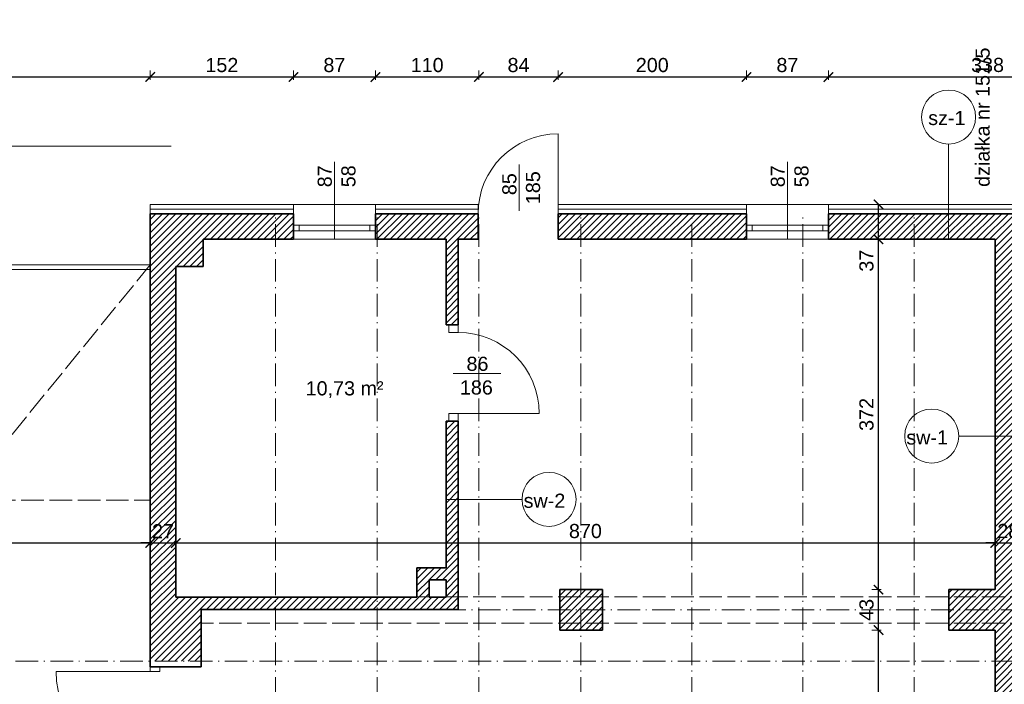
# Model space of a CAD drawing. Header units: millimetres. Extents: x 94902 to 117211, y 64708 to 93779.
# Tile 11 of 37: x 108087 to 109132, y 73190 to 73895. Entities that reach past the tile are written whole.
import ezdxf

# ---------------------------------------------------------------- set-up
doc = ezdxf.new("R2010")
doc.units = ezdxf.units.MM
doc.header["$MEASUREMENT"] = 0
doc.linetypes.add('ACAD_ISO02W100', pattern=[15, 12, -3])
doc.linetypes.add('ACAD_ISO10W100', pattern=[18.5, 12, -3, 0.5, -3])
doc.layers.get('0').update_dxf_attribs({"color": 2, "lineweight": 35})
doc.layers.get('Defpoints').update_dxf_attribs({"color": 2})
for name, color, linetype, lineweight in [('Cienkie', 3, 'Continuous', 5), ('kreskowanie', 4, 'Continuous', 5), ('OCIEPLENIE', 252, 'BATTING', 0), ('Osie', 6, 'ACAD_ISO10W100', 5), ('Przerywane', 1, 'ACAD_ISO02W100', 0), ('Wymiary', 7, 'Continuous', 5), ('ściany', 2, 'Continuous', 35)]:
    doc.layers.add(name, color=color, linetype=linetype, lineweight=lineweight)
doc.layers.add('Opisy', color=7, linetype='Continuous')
doc.styles.add('magda', font='times.ttf', dxfattribs={"height": 15})
doc.styles.get("Standard").update_dxf_attribs({"font": 'arial.ttf'})
doc.linetypes.add('BATTING', pattern='A,0.0001,-0.1,[134,ltypeshp.shx,S=0.1,R=0,X=-0.1,Y=0],-0.2,[134,ltypeshp.shx,S=0.1,R=180,X=0.1,Y=0],-0.1', length=0.4001)
doc.dimstyles.new('ISO-25', dxfattribs={"dimtxt": 20, "dimasz": 20, "dimexe": 10, "dimexo": 5, "dimgap": 5, "dimtad": 1, "dimdsep": 46, "dimtxsty": 'Standard', "dimcen": 2.5, "dimadec": 0, "dimazin": 0, "dimtfac": 1, "dimtix": 1, "dimtmove": 0, "dimatfit": 3, "dimfxl": 1, "dimarcsym": 0})

# ---------------------------------------------------------------- blocks, each defined once
blk = doc.blocks.new('_ArchTick')
at = {"color": 0, "linetype": 'ByBlock', "const_width": 0.15}
blk.add_lwpolyline([(-0.5, -0.5), (0.5, 0.5)], dxfattribs=at)
blk = doc.blocks.new('*D438')
at = {"layer": 'Defpoints', "color": 0, "ltscale": 2, "transparency": 16777216}
for p in [(108225.5, 73339.9), (106845.5, 73288.1), (108225.5, 73261.1)]:
    blk.add_point(p, dxfattribs=at)
at = {"layer": 'Wymiary', "color": 0, "lineweight": 5, "ltscale": 2, "transparency": 16777216}
for p, q in [((106845.5, 73336.9), (106845.5, 73346.9)), ((108225.5, 73336.9), (108225.5, 73346.9))]:
    blk.add_line(p, q, dxfattribs=at)
at = {"layer": 'Wymiary', "color": 0, "lineweight": -2, "ltscale": 2, "transparency": 16777216}
blk.add_line((106845.5, 73339.9), (108225.5, 73339.9), dxfattribs=at)
at = {"layer": 'Wymiary', "color": 0, "lineweight": -2, "ltscale": 2, "transparency": 16777216, "xscale": 10, "yscale": 10, "zscale": 10, "rotation": 180}
blk.add_blockref('_ArchTick', (106845.5, 73339.9), dxfattribs=at)
at = {"layer": 'Wymiary', "color": 0, "lineweight": -2, "ltscale": 2, "transparency": 16777216, "xscale": 10, "yscale": 10, "zscale": 10}
blk.add_blockref('_ArchTick', (108225.5, 73339.9), dxfattribs=at)
at = {"layer": 'Wymiary', "color": 0, "ltscale": 2, "transparency": 16777216, "insert": (107535.5, 73352.5), "char_height": 15, "attachment_point": 5}
blk.add_mtext('1380', dxfattribs=at)
blk = doc.blocks.new('*D439')
at = {"layer": 'Defpoints', "color": 0, "ltscale": 2, "transparency": 16777216}
for p in [(108252.5, 73339.9), (108252.5, 73329.1), (108225.5, 73261.1)]:
    blk.add_point(p, dxfattribs=at)
at = {"layer": 'Wymiary', "color": 0, "lineweight": 5, "ltscale": 2, "transparency": 16777216}
for p, q in [((108225.5, 73336.9), (108225.5, 73346.9)), ((108252.5, 73336.9), (108252.5, 73346.9))]:
    blk.add_line(p, q, dxfattribs=at)
at = {"layer": 'Wymiary', "color": 0, "lineweight": -2, "ltscale": 2, "transparency": 16777216}
for p, q in [((108225.5, 73339.9), (108215.5, 73339.9)), ((108225.5, 73339.9), (108252.5, 73339.9)), ((108252.5, 73339.9), (108262.5, 73339.9))]:
    blk.add_line(p, q, dxfattribs=at)
at = {"layer": 'Wymiary', "color": 0, "lineweight": -2, "ltscale": 2, "transparency": 16777216, "xscale": 10, "yscale": 10, "zscale": 10}
blk.add_blockref('_ArchTick', (108225.5, 73339.9), dxfattribs=at)
at = {"layer": 'Wymiary', "color": 0, "lineweight": -2, "ltscale": 2, "transparency": 16777216, "xscale": 10, "yscale": 10, "zscale": 10, "rotation": 180}
blk.add_blockref('_ArchTick', (108252.5, 73339.9), dxfattribs=at)
at = {"layer": 'Wymiary', "color": 0, "ltscale": 2, "transparency": 16777216, "insert": (108239, 73352.4), "char_height": 15, "attachment_point": 5}
blk.add_mtext('27', dxfattribs=at)
blk = doc.blocks.new('*D440')
at = {"layer": 'Defpoints', "color": 0, "ltscale": 2, "transparency": 16777216}
for p in [(109122.5, 73339.9), (109122.5, 73337.1), (108252.5, 73329.1)]:
    blk.add_point(p, dxfattribs=at)
at = {"layer": 'Wymiary', "color": 0, "lineweight": 5, "ltscale": 2, "transparency": 16777216}
for p, q in [((108252.5, 73336.9), (108252.5, 73346.9)), ((109122.5, 73339.9), (109122.5, 73346.9))]:
    blk.add_line(p, q, dxfattribs=at)
at = {"layer": 'Wymiary', "color": 0, "lineweight": -2, "ltscale": 2, "transparency": 16777216}
blk.add_line((108252.5, 73339.9), (109122.5, 73339.9), dxfattribs=at)
at = {"layer": 'Wymiary', "color": 0, "lineweight": -2, "ltscale": 2, "transparency": 16777216, "xscale": 10, "yscale": 10, "zscale": 10, "rotation": 180}
blk.add_blockref('_ArchTick', (108252.5, 73339.9), dxfattribs=at)
at = {"layer": 'Wymiary', "color": 0, "lineweight": -2, "ltscale": 2, "transparency": 16777216, "xscale": 10, "yscale": 10, "zscale": 10}
blk.add_blockref('_ArchTick', (109122.5, 73339.9), dxfattribs=at)
at = {"layer": 'Wymiary', "color": 0, "ltscale": 2, "transparency": 16777216, "insert": (108687.5, 73352.5), "char_height": 15, "attachment_point": 5}
blk.add_mtext('870', dxfattribs=at)
blk = doc.blocks.new('*D441')
at = {"layer": 'Defpoints', "color": 0, "ltscale": 2, "transparency": 16777216}
for p in [(109122.5, 73337.1), (109150.5, 73342.1), (109150.5, 73339.9)]:
    blk.add_point(p, dxfattribs=at)
at = {"layer": 'Wymiary', "color": 0, "lineweight": 5, "ltscale": 2, "transparency": 16777216}
for p, q in [((109122.5, 73339.9), (109122.5, 73346.9)), ((109150.5, 73339.9), (109150.5, 73332.9))]:
    blk.add_line(p, q, dxfattribs=at)
at = {"layer": 'Wymiary', "color": 0, "lineweight": -2, "ltscale": 2, "transparency": 16777216}
for p, q in [((109122.5, 73339.9), (109112.5, 73339.9)), ((109122.5, 73339.9), (109150.5, 73339.9)), ((109150.5, 73339.9), (109160.5, 73339.9))]:
    blk.add_line(p, q, dxfattribs=at)
at = {"layer": 'Wymiary', "color": 0, "lineweight": -2, "ltscale": 2, "transparency": 16777216, "xscale": 10, "yscale": 10, "zscale": 10}
blk.add_blockref('_ArchTick', (109122.5, 73339.9), dxfattribs=at)
at = {"layer": 'Wymiary', "color": 0, "lineweight": -2, "ltscale": 2, "transparency": 16777216, "xscale": 10, "yscale": 10, "zscale": 10, "rotation": 180}
blk.add_blockref('_ArchTick', (109150.5, 73339.9), dxfattribs=at)
at = {"layer": 'Wymiary', "color": 0, "ltscale": 2, "transparency": 16777216, "insert": (109136.5, 73352.5), "char_height": 15, "attachment_point": 5}
blk.add_mtext('28', dxfattribs=at)
blk = doc.blocks.new('*D489')
at = {"layer": 'Defpoints', "color": 0, "ltscale": 2, "transparency": 16777216}
for p in [(106820.5, 86982.7), (109522.5, 86814.4), (109522.5, 73339.9)]:
    blk.add_point(p, dxfattribs=at)
at = {"layer": 'Wymiary', "color": 0, "lineweight": 5, "ltscale": 2, "transparency": 16777216}
for p, q in [((106820.5, 86817.4), (106820.5, 86807.4)), ((109522.5, 86811.4), (109522.5, 86821.4))]:
    blk.add_line(p, q, dxfattribs=at)
at = {"layer": 'Wymiary', "color": 0, "lineweight": -2, "ltscale": 2, "transparency": 16777216}
blk.add_line((106820.5, 86814.4), (109522.5, 86814.4), dxfattribs=at)
at = {"layer": 'Wymiary', "color": 0, "lineweight": -2, "ltscale": 2, "transparency": 16777216, "xscale": 10, "yscale": 10, "zscale": 10, "rotation": 180}
blk.add_blockref('_ArchTick', (106820.5, 86814.4), dxfattribs=at)
at = {"layer": 'Wymiary', "color": 0, "lineweight": -2, "ltscale": 2, "transparency": 16777216, "xscale": 10, "yscale": 10, "zscale": 10}
blk.add_blockref('_ArchTick', (109522.5, 86814.4), dxfattribs=at)
at = {"layer": 'Wymiary', "color": 0, "ltscale": 2, "transparency": 16777216, "insert": (108171.5, 86827.1), "char_height": 15, "attachment_point": 5}
blk.add_mtext('2702', dxfattribs=at)
blk = doc.blocks.new('*D493')
at = {"layer": 'Defpoints', "color": 0, "ltscale": 2, "transparency": 16777216}
for p in [(108998.7, 73247.4), (109073.5, 73247.4), (108945.5, 72766.4)]:
    blk.add_point(p, dxfattribs=at)
at = {"layer": 'Wymiary', "color": 0, "lineweight": 5, "ltscale": 2, "transparency": 16777216}
for p, q in [((109001.7, 73247.4), (108991.7, 73247.4)), ((108995.7, 72766.4), (109005.7, 72766.4))]:
    blk.add_line(p, q, dxfattribs=at)
at = {"layer": 'Wymiary', "color": 0, "lineweight": -2, "ltscale": 2, "transparency": 16777216}
blk.add_line((108998.7, 72766.4), (108998.7, 73247.4), dxfattribs=at)
at = {"layer": 'Wymiary', "color": 0, "lineweight": -2, "ltscale": 2, "transparency": 16777216, "xscale": 10, "yscale": 10, "zscale": 10}
for p, rotation in [((108998.7, 73247.4), 90), ((108998.7, 72766.4), 270)]:
    blk.add_blockref('_ArchTick', p, dxfattribs=dict(at, rotation=rotation))
at = {"layer": 'Wymiary', "color": 0, "ltscale": 2, "transparency": 16777216, "insert": (108986, 73006.9), "char_height": 15, "attachment_point": 5, "rotation": 90}
blk.add_mtext('481', dxfattribs=at)
blk = doc.blocks.new('*D494')
at = {"layer": 'Defpoints', "color": 0, "ltscale": 2, "transparency": 16777216}
for p in [(108998.7, 73290.4), (109073.5, 73290.4), (109073.5, 73247.4)]:
    blk.add_point(p, dxfattribs=at)
at = {"layer": 'Wymiary', "color": 0, "lineweight": 5, "ltscale": 2, "transparency": 16777216}
for p, q in [((109001.7, 73290.4), (108991.7, 73290.4)), ((109001.7, 73247.4), (108991.7, 73247.4))]:
    blk.add_line(p, q, dxfattribs=at)
at = {"layer": 'Wymiary', "color": 0, "lineweight": -2, "ltscale": 2, "transparency": 16777216}
blk.add_line((108998.7, 73247.4), (108998.7, 73290.4), dxfattribs=at)
at = {"layer": 'Wymiary', "color": 0, "lineweight": -2, "ltscale": 2, "transparency": 16777216, "xscale": 10, "yscale": 10, "zscale": 10}
for p, rotation in [((108998.7, 73290.4), 90), ((108998.7, 73247.4), 270)]:
    blk.add_blockref('_ArchTick', p, dxfattribs=dict(at, rotation=rotation))
at = {"layer": 'Wymiary', "color": 0, "ltscale": 2, "transparency": 16777216, "insert": (108986, 73268.9), "char_height": 15, "attachment_point": 5, "rotation": 90}
blk.add_mtext('43', dxfattribs=at)
blk = doc.blocks.new('*D495')
at = {"layer": 'Defpoints', "color": 0, "ltscale": 2, "transparency": 16777216}
for p in [(108998.7, 73662.4), (109122.5, 73662.4), (109073.5, 73290.4)]:
    blk.add_point(p, dxfattribs=at)
at = {"layer": 'Wymiary', "color": 0, "lineweight": 5, "ltscale": 2, "transparency": 16777216}
for p, q in [((109001.7, 73662.4), (108991.7, 73662.4)), ((109001.7, 73290.4), (108991.7, 73290.4))]:
    blk.add_line(p, q, dxfattribs=at)
at = {"layer": 'Wymiary', "color": 0, "lineweight": -2, "ltscale": 2, "transparency": 16777216}
blk.add_line((108998.7, 73290.4), (108998.7, 73662.4), dxfattribs=at)
at = {"layer": 'Wymiary', "color": 0, "lineweight": -2, "ltscale": 2, "transparency": 16777216, "xscale": 10, "yscale": 10, "zscale": 10}
for p, rotation in [((108998.7, 73662.4), 90), ((108998.7, 73290.4), 270)]:
    blk.add_blockref('_ArchTick', p, dxfattribs=dict(at, rotation=rotation))
at = {"layer": 'Wymiary', "color": 0, "ltscale": 2, "transparency": 16777216, "insert": (108986, 73476.4), "char_height": 15, "attachment_point": 5, "rotation": 90}
blk.add_mtext('372', dxfattribs=at)
blk = doc.blocks.new('*D496')
at = {"layer": 'Defpoints', "color": 0, "ltscale": 2, "transparency": 16777216}
for p in [(108998.7, 73699.4), (109073.2, 73699.4), (109122.5, 73662.4)]:
    blk.add_point(p, dxfattribs=at)
at = {"layer": 'Wymiary', "color": 0, "lineweight": 5, "ltscale": 2, "transparency": 16777216}
for p, q in [((109001.7, 73699.4), (108991.7, 73699.4)), ((109001.7, 73662.4), (108991.7, 73662.4))]:
    blk.add_line(p, q, dxfattribs=at)
at = {"layer": 'Wymiary', "color": 0, "lineweight": -2, "ltscale": 2, "transparency": 16777216}
blk.add_line((108998.7, 73662.4), (108998.7, 73699.4), dxfattribs=at)
at = {"layer": 'Wymiary', "color": 0, "lineweight": -2, "ltscale": 2, "transparency": 16777216, "xscale": 10, "yscale": 10, "zscale": 10}
for p, rotation in [((108998.7, 73699.4), 90), ((108998.7, 73662.4), 270)]:
    blk.add_blockref('_ArchTick', p, dxfattribs=dict(at, rotation=rotation))
at = {"layer": 'Wymiary', "color": 0, "ltscale": 2, "transparency": 16777216, "insert": (108986, 73639.6), "char_height": 15, "attachment_point": 5, "rotation": 90}
blk.add_mtext('37', dxfattribs=at)
blk = doc.blocks.new('*D576')
at = {"layer": 'Defpoints', "color": 0, "ltscale": 2, "transparency": 16777216}
for p in [(108225.5, 73834.6), (107818.5, 73699.4), (108225.5, 73689.4)]:
    blk.add_point(p, dxfattribs=at)
at = {"layer": 'Wymiary', "color": 0, "lineweight": 5, "ltscale": 2, "transparency": 16777216}
for p, q in [((107818.5, 73831.6), (107818.5, 73841.6)), ((108225.5, 73831.6), (108225.5, 73841.6))]:
    blk.add_line(p, q, dxfattribs=at)
at = {"layer": 'Wymiary', "color": 0, "lineweight": -2, "ltscale": 2, "transparency": 16777216}
blk.add_line((107818.5, 73834.6), (108225.5, 73834.6), dxfattribs=at)
at = {"layer": 'Wymiary', "color": 0, "lineweight": -2, "ltscale": 2, "transparency": 16777216, "xscale": 10, "yscale": 10, "zscale": 10, "rotation": 180}
blk.add_blockref('_ArchTick', (107818.5, 73834.6), dxfattribs=at)
at = {"layer": 'Wymiary', "color": 0, "lineweight": -2, "ltscale": 2, "transparency": 16777216, "xscale": 10, "yscale": 10, "zscale": 10}
blk.add_blockref('_ArchTick', (108225.5, 73834.6), dxfattribs=at)
at = {"layer": 'Wymiary', "color": 0, "ltscale": 2, "transparency": 16777216, "insert": (108022, 73847.2), "char_height": 15, "attachment_point": 5}
blk.add_mtext('407', dxfattribs=at)
blk = doc.blocks.new('*D577')
at = {"layer": 'Defpoints', "color": 0, "ltscale": 2, "transparency": 16777216}
for p in [(108377.5, 73834.6), (108377.5, 73699.4), (108225.5, 73689.4)]:
    blk.add_point(p, dxfattribs=at)
at = {"layer": 'Wymiary', "color": 0, "lineweight": 5, "ltscale": 2, "transparency": 16777216}
for p, q in [((108225.5, 73831.6), (108225.5, 73841.6)), ((108377.5, 73831.6), (108377.5, 73841.6))]:
    blk.add_line(p, q, dxfattribs=at)
at = {"layer": 'Wymiary', "color": 0, "lineweight": -2, "ltscale": 2, "transparency": 16777216}
blk.add_line((108225.5, 73834.6), (108377.5, 73834.6), dxfattribs=at)
at = {"layer": 'Wymiary', "color": 0, "lineweight": -2, "ltscale": 2, "transparency": 16777216, "xscale": 10, "yscale": 10, "zscale": 10, "rotation": 180}
blk.add_blockref('_ArchTick', (108225.5, 73834.6), dxfattribs=at)
at = {"layer": 'Wymiary', "color": 0, "lineweight": -2, "ltscale": 2, "transparency": 16777216, "xscale": 10, "yscale": 10, "zscale": 10}
blk.add_blockref('_ArchTick', (108377.5, 73834.6), dxfattribs=at)
at = {"layer": 'Wymiary', "color": 0, "ltscale": 2, "transparency": 16777216, "insert": (108301.5, 73847.2), "char_height": 15, "attachment_point": 5}
blk.add_mtext('152', dxfattribs=at)
blk = doc.blocks.new('*D578')
at = {"layer": 'Defpoints', "color": 0, "ltscale": 2, "transparency": 16777216}
for p in [(108464.5, 73834.6), (108377.5, 73699.4), (108464.5, 73694.4)]:
    blk.add_point(p, dxfattribs=at)
at = {"layer": 'Wymiary', "color": 0, "lineweight": 5, "ltscale": 2, "transparency": 16777216}
for p, q in [((108377.5, 73831.6), (108377.5, 73841.6)), ((108464.5, 73831.6), (108464.5, 73841.6))]:
    blk.add_line(p, q, dxfattribs=at)
at = {"layer": 'Wymiary', "color": 0, "lineweight": -2, "ltscale": 2, "transparency": 16777216}
blk.add_line((108377.5, 73834.6), (108464.5, 73834.6), dxfattribs=at)
at = {"layer": 'Wymiary', "color": 0, "lineweight": -2, "ltscale": 2, "transparency": 16777216, "xscale": 10, "yscale": 10, "zscale": 10, "rotation": 180}
blk.add_blockref('_ArchTick', (108377.5, 73834.6), dxfattribs=at)
at = {"layer": 'Wymiary', "color": 0, "lineweight": -2, "ltscale": 2, "transparency": 16777216, "xscale": 10, "yscale": 10, "zscale": 10}
blk.add_blockref('_ArchTick', (108464.5, 73834.6), dxfattribs=at)
at = {"layer": 'Wymiary', "color": 0, "ltscale": 2, "transparency": 16777216, "insert": (108421, 73847.2), "char_height": 15, "attachment_point": 5}
blk.add_mtext('87', dxfattribs=at)
blk = doc.blocks.new('*D579')
at = {"layer": 'Defpoints', "color": 0, "ltscale": 2, "transparency": 16777216}
for p in [(108574.5, 73834.6), (108464.5, 73694.4), (108574.5, 73689.4)]:
    blk.add_point(p, dxfattribs=at)
at = {"layer": 'Wymiary', "color": 0, "lineweight": 5, "ltscale": 2, "transparency": 16777216}
for p, q in [((108464.5, 73831.6), (108464.5, 73841.6)), ((108574.5, 73831.6), (108574.5, 73841.6))]:
    blk.add_line(p, q, dxfattribs=at)
at = {"layer": 'Wymiary', "color": 0, "lineweight": -2, "ltscale": 2, "transparency": 16777216}
blk.add_line((108464.5, 73834.6), (108574.5, 73834.6), dxfattribs=at)
at = {"layer": 'Wymiary', "color": 0, "lineweight": -2, "ltscale": 2, "transparency": 16777216, "xscale": 10, "yscale": 10, "zscale": 10, "rotation": 180}
blk.add_blockref('_ArchTick', (108464.5, 73834.6), dxfattribs=at)
at = {"layer": 'Wymiary', "color": 0, "lineweight": -2, "ltscale": 2, "transparency": 16777216, "xscale": 10, "yscale": 10, "zscale": 10}
blk.add_blockref('_ArchTick', (108574.5, 73834.6), dxfattribs=at)
at = {"layer": 'Wymiary', "color": 0, "ltscale": 2, "transparency": 16777216, "insert": (108519.5, 73847.2), "char_height": 15, "attachment_point": 5}
blk.add_mtext('110', dxfattribs=at)
blk = doc.blocks.new('*D580')
at = {"layer": 'Defpoints', "color": 0, "ltscale": 2, "transparency": 16777216}
for p in [(108658.5, 73834.6), (108574.5, 73689.4), (108658.5, 73689.4)]:
    blk.add_point(p, dxfattribs=at)
at = {"layer": 'Wymiary', "color": 0, "lineweight": 5, "ltscale": 2, "transparency": 16777216}
for p, q in [((108574.5, 73831.6), (108574.5, 73841.6)), ((108658.5, 73831.6), (108658.5, 73841.6))]:
    blk.add_line(p, q, dxfattribs=at)
at = {"layer": 'Wymiary', "color": 0, "lineweight": -2, "ltscale": 2, "transparency": 16777216}
blk.add_line((108574.5, 73834.6), (108658.5, 73834.6), dxfattribs=at)
at = {"layer": 'Wymiary', "color": 0, "lineweight": -2, "ltscale": 2, "transparency": 16777216, "xscale": 10, "yscale": 10, "zscale": 10, "rotation": 180}
blk.add_blockref('_ArchTick', (108574.5, 73834.6), dxfattribs=at)
at = {"layer": 'Wymiary', "color": 0, "lineweight": -2, "ltscale": 2, "transparency": 16777216, "xscale": 10, "yscale": 10, "zscale": 10}
blk.add_blockref('_ArchTick', (108658.5, 73834.6), dxfattribs=at)
at = {"layer": 'Wymiary', "color": 0, "ltscale": 2, "transparency": 16777216, "insert": (108616.5, 73847.2), "char_height": 15, "attachment_point": 5}
blk.add_mtext('84', dxfattribs=at)
blk = doc.blocks.new('*D581')
at = {"layer": 'Defpoints', "color": 0, "ltscale": 2, "transparency": 16777216}
for p in [(108858.5, 73834.6), (108658.5, 73689.4), (108858.5, 73689.4)]:
    blk.add_point(p, dxfattribs=at)
at = {"layer": 'Wymiary', "color": 0, "lineweight": 5, "ltscale": 2, "transparency": 16777216}
for p, q in [((108658.5, 73831.6), (108658.5, 73841.6)), ((108858.5, 73831.6), (108858.5, 73841.6))]:
    blk.add_line(p, q, dxfattribs=at)
at = {"layer": 'Wymiary', "color": 0, "lineweight": -2, "ltscale": 2, "transparency": 16777216}
blk.add_line((108658.5, 73834.6), (108858.5, 73834.6), dxfattribs=at)
at = {"layer": 'Wymiary', "color": 0, "lineweight": -2, "ltscale": 2, "transparency": 16777216, "xscale": 10, "yscale": 10, "zscale": 10, "rotation": 180}
blk.add_blockref('_ArchTick', (108658.5, 73834.6), dxfattribs=at)
at = {"layer": 'Wymiary', "color": 0, "lineweight": -2, "ltscale": 2, "transparency": 16777216, "xscale": 10, "yscale": 10, "zscale": 10}
blk.add_blockref('_ArchTick', (108858.5, 73834.6), dxfattribs=at)
at = {"layer": 'Wymiary', "color": 0, "ltscale": 2, "transparency": 16777216, "insert": (108758.5, 73847.2), "char_height": 15, "attachment_point": 5}
blk.add_mtext('200', dxfattribs=at)
blk = doc.blocks.new('*D582')
at = {"layer": 'Defpoints', "color": 0, "ltscale": 2, "transparency": 16777216}
for p in [(108945.5, 73834.6), (108858.5, 73689.4), (108945.5, 73689.4)]:
    blk.add_point(p, dxfattribs=at)
at = {"layer": 'Wymiary', "color": 0, "lineweight": 5, "ltscale": 2, "transparency": 16777216}
for p, q in [((108858.5, 73831.6), (108858.5, 73841.6)), ((108945.5, 73831.6), (108945.5, 73841.6))]:
    blk.add_line(p, q, dxfattribs=at)
at = {"layer": 'Wymiary', "color": 0, "lineweight": -2, "ltscale": 2, "transparency": 16777216}
blk.add_line((108858.5, 73834.6), (108945.5, 73834.6), dxfattribs=at)
at = {"layer": 'Wymiary', "color": 0, "lineweight": -2, "ltscale": 2, "transparency": 16777216, "xscale": 10, "yscale": 10, "zscale": 10, "rotation": 180}
blk.add_blockref('_ArchTick', (108858.5, 73834.6), dxfattribs=at)
at = {"layer": 'Wymiary', "color": 0, "lineweight": -2, "ltscale": 2, "transparency": 16777216, "xscale": 10, "yscale": 10, "zscale": 10}
blk.add_blockref('_ArchTick', (108945.5, 73834.6), dxfattribs=at)
at = {"layer": 'Wymiary', "color": 0, "ltscale": 2, "transparency": 16777216, "insert": (108902, 73847.2), "char_height": 15, "attachment_point": 5}
blk.add_mtext('87', dxfattribs=at)
blk = doc.blocks.new('*D606')
at = {"layer": 'Defpoints', "color": 0, "ltscale": 2, "transparency": 16777216}
for p in [(109283.5, 73834.6), (108945.5, 73689.4), (109283.5, 73689.4)]:
    blk.add_point(p, dxfattribs=at)
at = {"layer": 'Wymiary', "color": 0, "lineweight": 5, "ltscale": 2, "transparency": 16777216}
for p, q in [((108945.5, 73831.6), (108945.5, 73841.6)), ((109283.5, 73831.6), (109283.5, 73841.6))]:
    blk.add_line(p, q, dxfattribs=at)
at = {"layer": 'Wymiary', "color": 0, "lineweight": -2, "ltscale": 2, "transparency": 16777216}
blk.add_line((108945.5, 73834.6), (109283.5, 73834.6), dxfattribs=at)
at = {"layer": 'Wymiary', "color": 0, "lineweight": -2, "ltscale": 2, "transparency": 16777216, "xscale": 10, "yscale": 10, "zscale": 10, "rotation": 180}
blk.add_blockref('_ArchTick', (108945.5, 73834.6), dxfattribs=at)
at = {"layer": 'Wymiary', "color": 0, "lineweight": -2, "ltscale": 2, "transparency": 16777216, "xscale": 10, "yscale": 10, "zscale": 10}
blk.add_blockref('_ArchTick', (109283.5, 73834.6), dxfattribs=at)
at = {"layer": 'Wymiary', "color": 0, "ltscale": 2, "transparency": 16777216, "insert": (109114.5, 73847.3), "char_height": 15, "attachment_point": 5}
blk.add_mtext('338', dxfattribs=at)

msp = doc.modelspace()

# ---------------------------------------------------------------- hatches: boundary and pattern name
at = {"layer": 'kreskowanie', "ltscale": 2}
h = msp.add_hatch(dxfattribs=at)
h.set_pattern_fill('ANSI31', color=256, scale=40, style=0)
h.paths.add_polyline_path([(107357.525, 73689.352), (106820.525, 73689.352), (106820.525, 73214.352), (106871.525, 73214.352), (106871.525, 73241.352), (106845.525, 73241.352), (106845.525, 73640.352), (106872.525, 73640.352), (106872.525, 73677.352), (107056.525, 73677.352), (107056.525, 73664.352), (107081.525, 73664.352), (107081.525, 73677.352), (107303.525, 73677.352), (107303.525, 73635.352), (107357.525, 73635.352)])
h.paths.add_polyline_path([(107357.525, 73241.352), (107303.525, 73241.352), (107303.525, 73214.352), (107357.525, 73214.352)], flags=17)
h.paths.add_polyline_path([(107357.525, 73214.352), (107303.525, 73214.352), (107303.525, 73187.352), (107357.525, 73187.352)])
h.paths.add_polyline_path([(107818.525, 73689.352), (107764.525, 73689.352), (107764.525, 73635.352), (107818.525, 73635.352)])
h.paths.add_polyline_path([(107818.525, 73241.352), (107764.525, 73241.352), (107764.525, 73214.352), (107818.525, 73214.352)])
h.paths.add_polyline_path([(107818.525, 73214.352), (107764.525, 73214.352), (107764.525, 73187.352), (107818.525, 73187.352)])
h.paths.add_polyline_path([(106845.525, 73187.352), (106871.525, 73187.352), (106871.525, 73214.352), (106820.525, 73214.352), (106820.525, 72739.352), (107357.525, 72739.352), (107357.525, 72793.352), (107303.525, 72793.352), (107303.525, 72751.352), (107081.525, 72751.352), (107081.525, 72764.352), (107056.525, 72764.352), (107056.525, 72751.352), (106872.525, 72751.352), (106872.525, 72792.352), (106845.525, 72792.352)])
h.paths.add_polyline_path([(107818.525, 72793.352), (107764.525, 72793.352), (107764.525, 72739.352), (107818.525, 72739.352)])
h.paths.add_polyline_path([(108358.525, 73689.352), (108225.525, 73689.352), (108225.525, 73635.352), (108225.525, 73630.352), (108225.525, 73214.352), (108279.525, 73214.352), (108279.525, 73269.352), (108358.525, 73269.352), (108358.525, 73282.352), (108252.525, 73282.352), (108252.525, 73633.352), (108281.525, 73633.352), (108281.525, 73662.352), (108358.525, 73662.352)])
h.paths.add_polyline_path([(108252.525, 72998.352), (108225.525, 72998.352), (108225.525, 72739.352), (108373.525, 72739.352), (108373.525, 72766.352), (108279.525, 72766.352), (108279.525, 72795.352), (108252.525, 72795.352)])
h = msp.add_hatch(dxfattribs=at)
h.set_pattern_fill('ANSI31', color=256, scale=40, style=0)
h.paths.add_polyline_path([(108377.525, 73689.352), (108358.525, 73689.352), (108358.525, 73662.352), (108377.525, 73662.352)])
h.paths.add_polyline_path([(108466.525, 73689.352), (108464.525, 73689.352), (108464.525, 73662.352), (108466.525, 73662.352)])
h.paths.add_polyline_path([(108573.525, 73689.352), (108466.525, 73689.352), (108466.525, 73662.352), (108539.525, 73662.352), (108539.525, 73571.352), (108552.525, 73571.352), (108552.525, 73662.352), (108573.525, 73662.352)])
h.paths.add_polyline_path([(108682.525, 73689.352), (108658.525, 73689.352), (108658.525, 73662.352), (108682.525, 73662.352)])
h.paths.add_polyline_path([(108800.525, 73689.352), (108682.525, 73689.352), (108682.525, 73662.352), (108800.525, 73662.352)])
h.paths.add_polyline_path([(108858.525, 73689.352), (108800.525, 73689.352), (108800.525, 73662.352), (108858.525, 73662.352)])
h.paths.add_polyline_path([(109036.525, 73689.352), (108945.525, 73689.352), (108945.525, 73662.352), (109036.525, 73662.352)])
h.paths.add_polyline_path([(109154.525, 73689.352), (109036.525, 73689.352), (109036.525, 73662.352), (109122.525, 73662.352), (109122.525, 73290.352), (109073.525, 73290.352), (109073.525, 73282.852), (109154.525, 73282.852), (109154.525, 73295.352), (109150.525, 73295.352), (109150.525, 73662.352), (109154.525, 73662.352)])
h.paths.add_polyline_path([(109246.525, 73689.352), (109154.525, 73689.352), (109154.525, 73662.352), (109246.525, 73662.352)])
h.paths.add_polyline_path([(109283.054, 73689.352), (109246.525, 73689.352), (109246.525, 73662.352), (109283.054, 73662.352)])
h.paths.add_polyline_path([(109150.525, 73282.352), (109154.525, 73282.352), (109154.525, 73282.852), (109073.525, 73282.852), (109073.525, 73268.852), (109150.525, 73268.852)])
h.paths.add_polyline_path([(109150.525, 73268.852), (109073.525, 73268.852), (109073.525, 73254.852), (109150.525, 73254.852)])
h.paths.add_polyline_path([(109150.525, 73254.852), (109073.525, 73254.852), (109073.525, 73247.352), (109122.525, 73247.352), (109122.525, 73214.352), (109150.525, 73214.352)])
h.paths.add_polyline_path([(109246.525, 73295.352), (109154.525, 73295.352), (109154.525, 73282.852), (109246.525, 73282.852)])
h.paths.add_polyline_path([(109338.525, 73295.352), (109246.525, 73295.352), (109246.525, 73282.852), (109338.525, 73282.852)])
h.paths.add_polyline_path([(109342.525, 73295.352), (109338.525, 73295.352), (109338.525, 73282.852), (109342.525, 73282.852)])
h.paths.add_polyline_path([(109150.525, 73214.352), (109122.525, 73214.352), (109122.525, 72766.352), (108945.525, 72766.352), (108945.525, 72739.352), (109549.525, 72739.352), (109549.525, 72898.352), (109522.525, 72898.352), (109522.525, 72766.352), (109150.525, 72766.352), (109150.525, 72991.352), (109154.525, 72991.352), (109154.525, 73018.352), (109150.525, 73018.352)])
h.paths.add_polyline_path([(108858.525, 72766.352), (108460.525, 72766.352), (108460.525, 72739.352), (108858.525, 72739.352)])
h.paths.add_polyline_path([(109549.525, 73162.352), (109522.525, 73162.352), (109522.525, 73015.352), (109549.525, 73015.352)])
h.paths.add_polyline_path([(109549.525, 73421.352), (109522.525, 73421.352), (109522.525, 73295.352), (109439.525, 73295.352), (109439.525, 73282.352), (109522.525, 73282.352), (109522.525, 73248.352), (109549.525, 73248.352)])
h.paths.add_polyline_path([(109549.525, 73689.352), (109430.525, 73689.352), (109430.525, 73662.352), (109522.525, 73662.352), (109522.525, 73508.352), (109549.525, 73508.352)])
h.paths.add_polyline_path([(109430.525, 73689.352), (109370.054, 73689.352), (109370.054, 73662.352), (109430.525, 73662.352)])
h.paths.add_polyline_path([(108682.525, 73254.852), (108660.525, 73254.852), (108660.525, 73247.352), (108682.525, 73247.352)])
h.paths.add_polyline_path([(108682.525, 73268.852), (108660.525, 73268.852), (108660.525, 73254.852), (108682.525, 73254.852)])
h.paths.add_polyline_path([(108682.525, 73282.852), (108660.525, 73282.852), (108660.525, 73268.852), (108682.525, 73268.852)])
h.paths.add_polyline_path([(108682.525, 73290.352), (108660.525, 73290.352), (108660.525, 73282.852), (108682.525, 73282.852)])
h.paths.add_polyline_path([(108705.525, 73290.352), (108682.525, 73290.352), (108682.525, 73282.852), (108705.525, 73282.852)])
h.paths.add_polyline_path([(108705.525, 73282.852), (108682.525, 73282.852), (108682.525, 73268.852), (108705.525, 73268.852)])
h.paths.add_polyline_path([(108705.525, 73268.852), (108682.525, 73268.852), (108682.525, 73254.852), (108705.525, 73254.852)])
h.paths.add_polyline_path([(108705.525, 73254.852), (108682.525, 73254.852), (108682.525, 73247.352), (108705.525, 73247.352)])
h.paths.add_polyline_path([(108466.525, 73282.352), (108358.525, 73282.352), (108358.525, 73269.352), (108466.525, 73269.352)])
h.paths.add_polyline_path([(108552.525, 73282.852), (108539.525, 73282.852), (108539.525, 73282.352), (108521.525, 73282.352), (108521.525, 73282.852), (108508.525, 73282.852), (108508.525, 73282.352), (108466.525, 73282.352), (108466.525, 73269.352), (108552.525, 73269.352)])
h.paths.add_polyline_path([(108552.525, 73469.352), (108539.525, 73469.352), (108539.525, 73313.352), (108508.525, 73313.352), (108508.525, 73282.852), (108521.525, 73282.852), (108521.525, 73300.663), (108539.525, 73300.663), (108539.525, 73282.852), (108552.525, 73282.852)])
h.paths.add_polyline_path([(108682.525, 73004.352), (108669.025, 73004.352), (108669.025, 72976.352), (108682.525, 72976.352)])
h.paths.add_polyline_path([(108697.025, 73004.352), (108682.525, 73004.352), (108682.525, 72976.352), (108697.025, 72976.352)])
h.paths.add_polyline_path([(109163.525, 73018.352), (109154.525, 73018.352), (109154.525, 72991.352), (109163.525, 72991.352)], flags=17)

# ---------------------------------------------------------------- linework, layer by layer
at = {"layer": 'Cienkie', "ltscale": 2}
for p, q in [((108658.525, 73689.352), (108658.525, 73774.352)), ((107675.896, 73761.08), (108247.729, 73761.08)), ((109073.179, 73763.379), (109073.179, 73662.352)), ((108421.025, 73662.352), (108421.025, 73744.7)), ((108902.025, 73662.352), (108902.025, 73744.7)), ((108617.025, 73692.419), (108617.025, 73741.681)), ((108225.525, 73699.352), (108377.525, 73699.352)), ((108225.525, 73699.352), (108225.525, 73689.352)), ((108377.525, 73699.352), (108464.525, 73699.352)), ((108377.525, 73689.352), (108377.525, 73699.352)), ((108464.525, 73699.352), (108573.525, 73699.352)), ((108464.525, 73689.352), (108464.525, 73699.352)), ((108573.525, 73689.352), (108573.525, 73699.352)), ((108658.525, 73699.352), (108858.525, 73699.352)), ((108658.525, 73689.352), (108658.525, 73699.352)), ((108858.525, 73699.352), (108945.525, 73699.352)), ((108858.525, 73689.352), (108858.525, 73699.352)), ((108945.525, 73699.352), (109283.525, 73699.352)), ((108945.525, 73689.352), (108945.525, 73699.352)), ((108377.525, 73677.352), (108464.525, 73677.352)), ((108377.525, 73671.352), (108464.525, 73671.352)), ((108383.525, 73677.352), (108383.525, 73671.352)), ((108458.525, 73677.352), (108458.525, 73671.352)), ((108858.525, 73677.352), (108945.525, 73677.352)), ((108858.525, 73671.352), (108945.525, 73671.352)), ((108864.525, 73677.352), (108864.525, 73671.352)), ((108939.525, 73677.352), (108939.525, 73671.352)), ((108377.525, 73662.352), (108464.525, 73662.352)), ((108858.525, 73662.352), (108945.525, 73662.352)), ((107818.525, 73635.352), (108225.525, 73635.352)), ((107818.525, 73630.352), (108225.525, 73630.352)), ((108225.525, 73635.352), (108225.525, 73630.352)), ((108542.525, 73563.352), (108542.525, 73571.352)), ((108552.525, 73563.352), (108552.525, 73571.352)), ((108542.525, 73563.352), (108552.525, 73563.352)), ((108547.163, 73519.852), (108597.873, 73519.852)), ((108542.525, 73477.352), (108552.525, 73477.352)), ((108542.525, 73469.352), (108542.525, 73477.352)), ((108552.525, 73469.352), (108552.525, 73477.352)), ((108552.525, 73477.352), (108638.525, 73477.352)), ((109083.917, 73453.391), (109150.525, 73453.391)), ((108620.222, 73386.195), (108539.525, 73386.195)), ((108225.525, 73203.352), (108125.525, 73203.352)), ((108225.525, 73203.352), (108225.525, 73208.352)), ((108235.525, 73203.352), (108225.525, 73203.352)), ((108235.525, 73208.352), (108235.525, 73203.352))]:
    msp.add_line(p, q, dxfattribs=at)
for centre in [(109073.179, 73792.078), (109055.219, 73453.391), (108648.92, 73386.195)]:
    msp.add_circle(centre, 28.698, dxfattribs=at)
for centre, radius, start, end in [((108658.525, 73689.352), 85, 90, 180), ((108552.525, 73477.352), 86, 0, 90), ((108225.525, 73203.352), 100, 180, 270)]:
    msp.add_arc(centre, radius, start, end, dxfattribs=at)
at = {"layer": 'OCIEPLENIE', "ltscale": 10}
for p, q in [((108225.525, 73694.352), (108377.525, 73694.352)), ((108464.525, 73694.352), (108573.525, 73694.352)), ((108658.525, 73694.352), (108858.525, 73694.352)), ((108945.525, 73694.352), (109283.054, 73694.352))]:
    msp.add_line(p, q, dxfattribs=at)
at = {"layer": 'Osie', "ltscale": 2}
for p, q in [((108358.525, 72766.352), (108358.525, 73689.352)), ((108466.525, 72766.352), (108466.525, 73689.352)), ((108574.525, 72766.352), (108574.525, 73689.352)), ((108682.525, 72766.352), (108682.525, 73689.352)), ((108800.525, 72766.352), (108800.525, 73689.352)), ((108918.525, 72766.352), (108918.525, 73689.352)), ((109036.525, 72766.352), (109036.525, 73689.352)), ((109522.525, 73268.852), (108279.525, 73268.852)), ((109549.525, 73214.352), (106820.525, 73214.352))]:
    msp.add_line(p, q, dxfattribs=at)
at = {"layer": 'Przerywane', "ltscale": 2}
for p, q in [((108022.025, 73385.352), (108225.525, 73635.352)), ((107818.525, 73385.352), (108225.525, 73385.352)), ((109522.525, 73282.852), (108279.525, 73282.852)), ((109522.525, 73254.852), (108279.525, 73254.852))]:
    msp.add_line(p, q, dxfattribs=at)
at = {"layer": 'ściany', "ltscale": 2}
for p, q in [((108225.525, 73689.352), (108225.525, 73635.352)), ((108225.525, 73689.352), (108377.525, 73689.352)), ((108377.525, 73662.352), (108377.525, 73689.352)), ((108464.525, 73689.352), (108573.525, 73689.352)), ((108464.525, 73662.352), (108464.525, 73689.352)), ((108573.525, 73662.352), (108573.525, 73689.352)), ((108658.525, 73689.352), (108858.525, 73689.352)), ((108658.525, 73662.352), (108658.525, 73689.352)), ((108858.525, 73662.352), (108858.525, 73689.352)), ((108945.525, 73689.352), (109283.525, 73689.352)), ((108945.525, 73662.352), (108945.525, 73689.352)), ((108281.525, 73662.352), (108281.525, 73633.352)), ((108281.525, 73662.352), (108377.525, 73662.352)), ((108464.525, 73662.352), (108539.525, 73662.352)), ((108539.525, 73662.352), (108539.525, 73571.352)), ((108552.525, 73662.352), (108573.525, 73662.352)), ((108552.525, 73662.352), (108552.525, 73571.352)), ((108658.525, 73662.352), (108858.525, 73662.352)), ((108945.525, 73662.352), (109122.525, 73662.352)), ((109122.525, 73662.352), (109122.525, 73290.352)), ((108225.525, 73635.352), (108225.525, 73208.352)), ((108281.525, 73633.352), (108252.525, 73633.352)), ((108252.525, 73633.352), (108252.525, 73282.352)), ((108539.525, 73571.352), (108552.525, 73571.352)), ((108539.525, 73469.352), (108539.525, 73313.352)), ((108539.525, 73469.352), (108552.525, 73469.352)), ((108552.525, 73469.352), (108552.525, 73269.352)), ((108539.525, 73313.352), (108508.525, 73313.352)), ((108508.525, 73313.352), (108508.525, 73282.352)), ((108521.525, 73300.663), (108521.525, 73282.352)), ((108539.525, 73300.663), (108521.525, 73300.663)), ((108539.525, 73300.663), (108539.525, 73282.352)), ((108660.525, 73290.352), (108660.525, 73247.352)), ((108660.525, 73290.352), (108660.525, 73247.352)), ((108660.525, 73290.352), (108705.525, 73290.352)), ((108705.525, 73290.352), (108705.525, 73247.352)), ((109073.525, 73290.352), (109122.525, 73290.352)), ((109073.525, 73290.352), (109073.525, 73247.352)), ((108225.525, 73283.352), (108225.525, 73229.352)), ((108508.525, 73282.352), (108252.525, 73282.352)), ((108539.525, 73282.352), (108521.525, 73282.352)), ((108279.525, 73269.352), (108279.525, 73208.352)), ((108552.525, 73269.352), (108279.525, 73269.352)), ((108705.525, 73247.352), (108660.525, 73247.352)), ((109073.525, 73247.352), (109122.525, 73247.352)), ((109122.525, 73247.352), (109122.525, 72766.352)), ((108279.525, 73208.352), (108225.525, 73208.352)), ((108250.525, 73208.352), (108225.525, 73208.352))]:
    msp.add_line(p, q, dxfattribs=at)

# ---------------------------------------------------------------- texts
at = {"layer": 'Opisy', "ltscale": 30}
msp.add_text('działka nr 151/5', height=15, rotation=90, dxfattribs=at).set_placement((109116.746, 73717.934))
for s, p in [('sz-1', (109051.466, 73783.579)), ('sw-1', (109028.24, 73444.454)), ('sw-2', (108621.941, 73377.258))]:
    msp.add_text(s, height=15, dxfattribs=at).set_placement(p)
at = {"layer": 'Opisy', "lineweight": 5, "ltscale": 30}
for s, p in [('87', (108418.25, 73717.531)), ('58', (108443.375, 73717.531)), ('87', (108899.25, 73717.531)), ('58', (108924.375, 73717.531)), ('85', (108614.25, 73709.15)), ('185', (108639.375, 73699.603))]:
    msp.add_text(s, height=15, rotation=90, dxfattribs=at).set_placement(p)
for s, p in [('86', (108561.278, 73522.627)), ('186', (108554.261, 73497.502))]:
    msp.add_text(s, height=15, dxfattribs=at).set_placement(p)
at = {"layer": 'Opisy', "insert": (108390.488, 73511.591), "char_height": 15, "width": 182.14887, "attachment_point": 1, "style": 'magda'}
msp.add_mtext('{\\fArial|b0|i0|c238|p34;10,73 m²}', dxfattribs=at)

# ---------------------------------------------------------------- dimensions: what is measured, and where the dimension line sits
at = {"layer": 'Wymiary', "ltscale": 2}
for base, p1, p2, override, picture, middle in [((109522.525, 86814.42), (106820.525, 86982.696), (109522.525, 73339.853), {"dimtxt": 15, "dimasz": 10, "dimexe": 7, "dimrnd": 0.0005, "dimdsep": 0, "dimblk": 'ArchTick', "dimadec": 2, "dimtmove": 1, "dimldrblk": 'ArchTick', "dimfxl": 3, "dimfxlon": 1, "dimlwe": 5}, '*D489', (108171.525, 86827.078)), ((108225.525, 73834.587), (107818.525, 73699.352), (108225.525, 73689.352), {"dimtxt": 15, "dimasz": 10, "dimexe": 7, "dimrnd": 0.0005, "dimdsep": 0, "dimblk": 'ArchTick', "dimadec": 2, "dimtmove": 1, "dimldrblk": 'ArchTick', "dimfxl": 3, "dimfxlon": 1, "dimlwe": 5}, '*D576', (108022.025, 73847.245)), ((108377.525, 73834.587), (108225.525, 73689.352), (108377.525, 73699.352), {"dimtxt": 15, "dimasz": 10, "dimexe": 7, "dimrnd": 0.0005, "dimdsep": 0, "dimblk": 'ArchTick', "dimadec": 2, "dimtmove": 1, "dimldrblk": 'ArchTick', "dimfxl": 3, "dimfxlon": 1, "dimlwe": 5}, '*D577', (108301.525, 73847.245)), ((108464.525, 73834.587), (108377.525, 73699.352), (108464.525, 73694.352), {"dimtxt": 15, "dimasz": 10, "dimexe": 7, "dimrnd": 0.0005, "dimdsep": 0, "dimblk": 'ArchTick', "dimadec": 2, "dimtmove": 1, "dimldrblk": 'ArchTick', "dimfxl": 3, "dimfxlon": 1, "dimlwe": 5}, '*D578', (108421.025, 73847.245)), ((108574.525, 73834.587), (108464.525, 73694.352), (108574.525, 73689.352), {"dimtxt": 15, "dimasz": 10, "dimexe": 7, "dimrnd": 0.0005, "dimdsep": 0, "dimblk": 'ArchTick', "dimadec": 2, "dimtmove": 1, "dimldrblk": 'ArchTick', "dimfxl": 3, "dimfxlon": 1, "dimlwe": 5}, '*D579', (108519.525, 73847.245)), ((108658.525, 73834.587), (108574.525, 73689.352), (108658.525, 73689.352), {"dimtxt": 15, "dimasz": 10, "dimexe": 7, "dimrnd": 0.0005, "dimdsep": 0, "dimblk": 'ArchTick', "dimadec": 2, "dimtmove": 1, "dimldrblk": 'ArchTick', "dimfxl": 3, "dimfxlon": 1, "dimlwe": 5}, '*D580', (108616.525, 73847.245)), ((108858.525, 73834.587), (108658.525, 73689.352), (108858.525, 73689.352), {"dimtxt": 15, "dimasz": 10, "dimexe": 7, "dimrnd": 0.0005, "dimdsep": 0, "dimblk": 'ArchTick', "dimadec": 2, "dimtmove": 1, "dimldrblk": 'ArchTick', "dimfxl": 3, "dimfxlon": 1, "dimlwe": 5}, '*D581', (108758.525, 73847.245)), ((108945.525, 73834.587), (108858.525, 73689.352), (108945.525, 73689.352), {"dimtxt": 15, "dimasz": 10, "dimexe": 7, "dimrnd": 0.0005, "dimdsep": 0, "dimblk": 'ArchTick', "dimadec": 2, "dimtmove": 1, "dimldrblk": 'ArchTick', "dimfxl": 3, "dimfxlon": 1, "dimlwe": 5}, '*D582', (108902.025, 73847.245)), ((109283.525, 73834.587), (108945.525, 73689.352), (109283.525, 73689.352), {"dimtxt": 15, "dimasz": 10, "dimexe": 7, "dimrnd": 0.0005, "dimdsep": 0, "dimblk": 'ArchTick', "dimadec": 2, "dimldrblk": 'ArchTick', "dimfxl": 3, "dimfxlon": 1, "dimlwe": 5}, '*D606', (109114.525, 73847.25)), ((108225.525, 73339.853), (106845.525, 73288.055), (108225.525, 73261.055), {"dimtxt": 15, "dimasz": 10, "dimexe": 7, "dimrnd": 0.0005, "dimdsep": 0, "dimblk": 'ArchTick', "dimadec": 2, "dimldrblk": 'ArchTick', "dimfxl": 3, "dimfxlon": 1, "dimlwe": 5}, '*D438', (107535.525, 73352.517)), ((108252.525, 73339.853), (108225.525, 73261.055), (108252.525, 73329.055), {"dimtxt": 15, "dimasz": 10, "dimexe": 7, "dimrnd": 0.0005, "dimdsep": 0, "dimblk": 'ArchTick', "dimadec": 2, "dimtmove": 1, "dimldrblk": 'ArchTick', "dimfxl": 3, "dimfxlon": 1, "dimlwe": 5}, '*D439', (108239.025, 73352.384)), ((109122.525, 73339.853), (108252.525, 73329.055), (109122.525, 73337.055), {"dimtxt": 15, "dimasz": 10, "dimexe": 7, "dimrnd": 0.0005, "dimdsep": 0, "dimblk": 'ArchTick', "dimadec": 2, "dimtmove": 1, "dimldrblk": 'ArchTick', "dimfxl": 3, "dimfxlon": 1, "dimlwe": 5}, '*D440', (108687.525, 73352.512)), ((109150.525, 73339.853), (109122.525, 73337.055), (109150.525, 73342.055), {"dimtxt": 15, "dimasz": 10, "dimexe": 7, "dimrnd": 0.0005, "dimdsep": 0, "dimblk": 'ArchTick', "dimadec": 2, "dimtmove": 1, "dimldrblk": 'ArchTick', "dimfxl": 3, "dimfxlon": 1, "dimlwe": 5}, '*D441', (109136.525, 73352.512))]:
    dim = msp.add_linear_dim(base=base, p1=p1, p2=p2, dimstyle='ISO-25', override=override, dxfattribs=at)
    dim.commit()
    dim.dimension.update_dxf_attribs({"geometry": picture, "text_midpoint": middle})
dim = msp.add_linear_dim(base=(108998.677, 73699.352), p1=(109122.525, 73662.352), p2=(109073.179, 73699.352), angle=90, dimstyle='ISO-25', override={"dimtxt": 15, "dimasz": 10, "dimexe": 7, "dimrnd": 0.0005, "dimdsep": 0, "dimblk": 'ArchTick', "dimadec": 2, "dimtmove": 1, "dimldrblk": 'ArchTick', "dimfxl": 3, "dimfxlon": 1, "dimlwe": 5}, dxfattribs=at)
dim.commit()
dim.dimension.update_dxf_attribs({"geometry": '*D496', "text_midpoint": (108998.677, 73639.551), "dimtype": 160})
for base, p1, p2, picture, middle in [((108998.677, 73662.352), (109073.525, 73290.352), (109122.525, 73662.352), '*D495', (108986.013, 73476.352)), ((108998.677, 73290.352), (109073.525, 73247.352), (109073.525, 73290.352), '*D494', (108986.013, 73268.852)), ((108998.677, 73247.352), (108945.525, 72766.352), (109073.525, 73247.352), '*D493', (108986.018, 73006.852))]:
    dim = msp.add_linear_dim(base=base, p1=p1, p2=p2, angle=90, dimstyle='ISO-25', override={"dimtxt": 15, "dimasz": 10, "dimexe": 7, "dimrnd": 0.0005, "dimdsep": 0, "dimblk": 'ArchTick', "dimadec": 2, "dimtmove": 1, "dimldrblk": 'ArchTick', "dimfxl": 3, "dimfxlon": 1, "dimlwe": 5}, dxfattribs=at)
    dim.commit()
    dim.dimension.update_dxf_attribs({"geometry": picture, "text_midpoint": middle})

doc.saveas('drawing.dxf')
